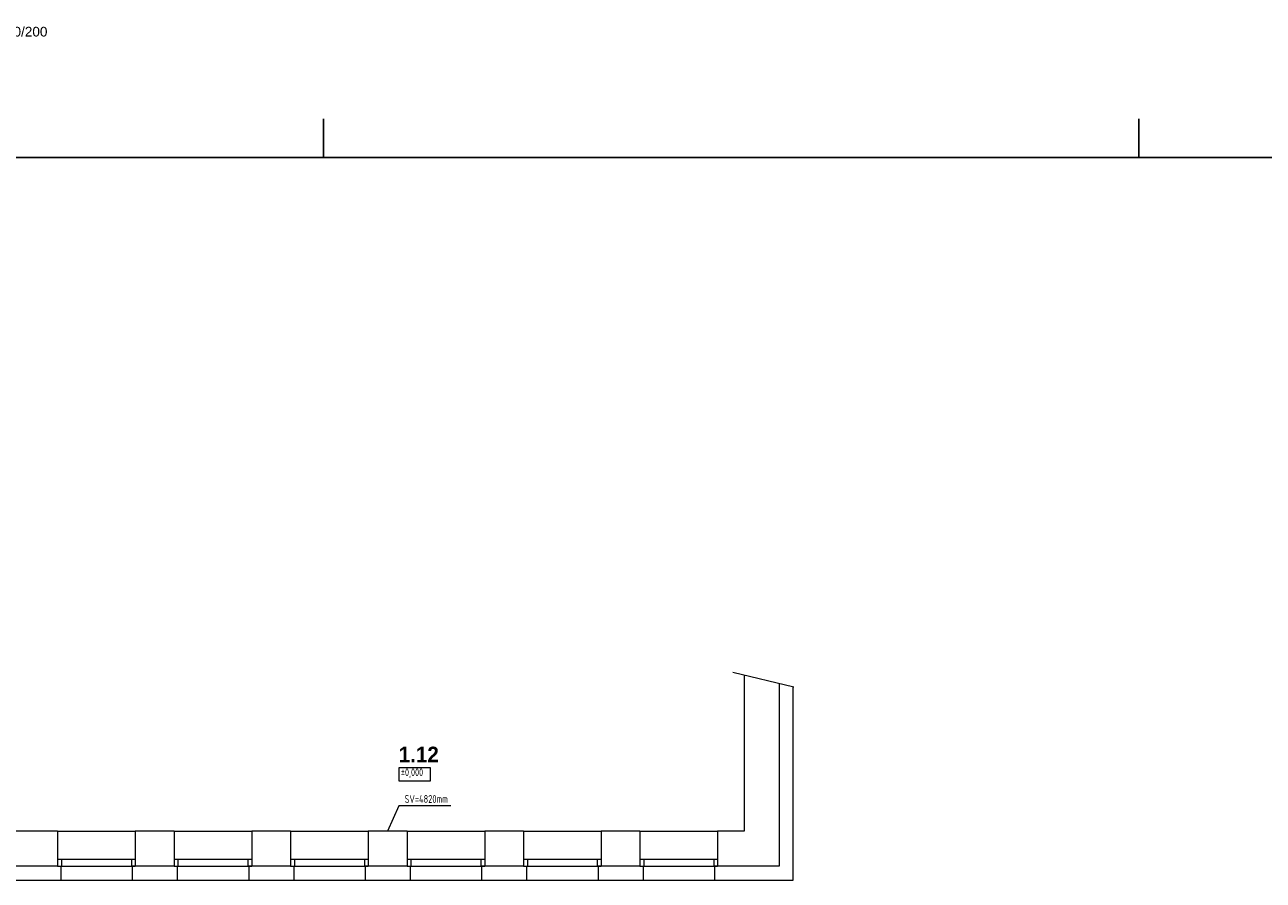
# Model space of a CAD drawing. Header units: millimetres. Extents: x 2424458 to 5109721, y -2781114 to -1335434.
# Tile 54 of 59: x 2573815 to 2589765, y -1372422 to -1361402. Entities that reach past the tile are written whole.
import ezdxf
from ezdxf.enums import TextEntityAlignment as Align

# ---------------------------------------------------------------- set-up
doc = ezdxf.new("R2010")
doc.units = ezdxf.units.MM
doc.header["$LTSCALE"] = 20
doc.header["$MEASUREMENT"] = 0
doc.layers.add('OKNA + IZOLANT', color=7, linetype='Continuous')
doc.layers.add('slepák', color=8, linetype='Continuous')
doc.layers.add('Rámečky', color=7, linetype='Continuous', lineweight=25)
doc.layers.add('TZB TEXT', color=3, linetype='Continuous', lineweight=18)
doc.styles.add('Arial Black', font='ariblk.ttf')
doc.styles.add('ARIEL', font='ARIAL.TTF')
doc.styles.add('ISOCP', font='ISOCP___.TTF')

# ---------------------------------------------------------------- blocks, each defined once
blk = doc.blocks.new('KOMPLEXNÍ OBJEKT_82')
at = {"layer": 'OKNA + IZOLANT', "color": 138, "linetype": 'Continuous', "lineweight": 13, "true_color": 0x005050, "transparency": 33554687}
for p, q in [((8.335, -69.047), (8.375, -69.047)), ((8.375, -69.047), (8.375, -69.227))]:
    blk.add_line(p, q, dxfattribs=at)
blk = doc.blocks.new('KOMPLEXNÍ OBJEKT_83')
at = {"layer": 'OKNA + IZOLANT', "color": 138, "linetype": 'Continuous', "lineweight": 13, "true_color": 0x005050, "transparency": 33554687}
for p, q in [((9.835, -69.047), (9.875, -69.047)), ((9.875, -69.047), (9.875, -69.227))]:
    blk.add_line(p, q, dxfattribs=at)
blk = doc.blocks.new('KOMPLEXNÍ OBJEKT_84')
at = {"layer": 'OKNA + IZOLANT', "color": 138, "linetype": 'Continuous', "lineweight": 13, "true_color": 0x005050, "transparency": 33554687}
for p, q in [((9.335, -69.047), (9.295, -69.047)), ((9.295, -69.047), (9.295, -69.227))]:
    blk.add_line(p, q, dxfattribs=at)
blk = doc.blocks.new('KOMPLEXNÍ OBJEKT_85')
at = {"layer": 'OKNA + IZOLANT', "color": 138, "linetype": 'Continuous', "lineweight": 13, "true_color": 0x005050, "transparency": 33554687}
for p, q in [((11.335, -69.047), (11.375, -69.047)), ((11.375, -69.047), (11.375, -69.227))]:
    blk.add_line(p, q, dxfattribs=at)
blk = doc.blocks.new('KOMPLEXNÍ OBJEKT_86')
at = {"layer": 'OKNA + IZOLANT', "color": 138, "linetype": 'Continuous', "lineweight": 13, "true_color": 0x005050, "transparency": 33554687}
for p, q in [((10.835, -69.047), (10.795, -69.047)), ((10.795, -69.047), (10.795, -69.227))]:
    blk.add_line(p, q, dxfattribs=at)
blk = doc.blocks.new('KOMPLEXNÍ OBJEKT_87')
at = {"layer": 'OKNA + IZOLANT', "color": 138, "linetype": 'Continuous', "lineweight": 13, "true_color": 0x005050, "transparency": 33554687}
for p, q in [((12.835, -69.047), (12.875, -69.047)), ((12.875, -69.047), (12.875, -69.227))]:
    blk.add_line(p, q, dxfattribs=at)
blk = doc.blocks.new('KOMPLEXNÍ OBJEKT_88')
at = {"layer": 'OKNA + IZOLANT', "color": 138, "linetype": 'Continuous', "lineweight": 13, "true_color": 0x005050, "transparency": 33554687}
for p, q in [((12.335, -69.047), (12.295, -69.047)), ((12.295, -69.047), (12.295, -69.227))]:
    blk.add_line(p, q, dxfattribs=at)
blk = doc.blocks.new('KOMPLEXNÍ OBJEKT_89')
at = {"layer": 'OKNA + IZOLANT', "color": 138, "linetype": 'Continuous', "lineweight": 13, "true_color": 0x005050, "transparency": 33554687}
for p, q in [((14.335, -69.047), (14.375, -69.047)), ((14.375, -69.047), (14.375, -69.227))]:
    blk.add_line(p, q, dxfattribs=at)
blk = doc.blocks.new('KOMPLEXNÍ OBJEKT_90')
at = {"layer": 'OKNA + IZOLANT', "color": 138, "linetype": 'Continuous', "lineweight": 13, "true_color": 0x005050, "transparency": 33554687}
for p, q in [((13.835, -69.047), (13.795, -69.047)), ((13.795, -69.047), (13.795, -69.227))]:
    blk.add_line(p, q, dxfattribs=at)
blk = doc.blocks.new('KOMPLEXNÍ OBJEKT_91')
at = {"layer": 'OKNA + IZOLANT', "color": 138, "linetype": 'Continuous', "lineweight": 13, "true_color": 0x005050, "transparency": 33554687}
for p, q in [((15.835, -69.047), (15.875, -69.047)), ((15.875, -69.047), (15.875, -69.227))]:
    blk.add_line(p, q, dxfattribs=at)
blk = doc.blocks.new('KOMPLEXNÍ OBJEKT_92')
at = {"layer": 'OKNA + IZOLANT', "color": 138, "linetype": 'Continuous', "lineweight": 13, "true_color": 0x005050, "transparency": 33554687}
for p, q in [((15.335, -69.047), (15.295, -69.047)), ((15.295, -69.047), (15.295, -69.227))]:
    blk.add_line(p, q, dxfattribs=at)
blk = doc.blocks.new('KOMPLEXNÍ OBJEKT_93')
at = {"layer": 'OKNA + IZOLANT', "color": 138, "linetype": 'Continuous', "lineweight": 13, "true_color": 0x005050, "transparency": 33554687}
for p, q in [((16.835, -69.047), (16.795, -69.047)), ((16.795, -69.047), (16.795, -69.227))]:
    blk.add_line(p, q, dxfattribs=at)
blk = doc.blocks.new('*U726', base_point=(52500, 0))
at = {"layer": 'Rámečky', "linetype": 'Continuous'}
for p, q in [((31500, 0), (31500, 250)), ((42000, 0), (42000, 250)), ((0, 0), (52500, 0))]:
    blk.add_line(p, q, dxfattribs=at)

msp = doc.modelspace()

# ---------------------------------------------------------------- linework, layer by layer
at = {"layer": 'Rámečky'}
for p, q in [((2577664.3, -1363112.5), (2577664.3, -1362612.5)), ((2588164.3, -1363112.5), (2588164.3, -1362612.5))]:
    msp.add_line(p, q, dxfattribs=at)
at = {"layer": 'slepák', "linetype": 'Continuous', "lineweight": 13, "transparency": 33554687}
for p, q in [((2582932.2, -1369742.6), (2583719.8, -1369930.7)), ((2583080.7, -1369778.1), (2583080.7, -1371792.1)), ((2583530.7, -1369885.5), (2583530.7, -1372242.1)), ((2583710.7, -1372422.1), (2583710.7, -1369930.7)), ((2578630.9, -1371462.1), (2578488.2, -1371792.1)), ((2579300.9, -1371462.1), (2578630.9, -1371462.1)), ((2574238.2, -1371792.1), (2572130.7, -1371792.1)), ((2574238.2, -1371792.1), (2574238.2, -1372242.1)), ((2574238.2, -1371792.1), (2575238.2, -1371792.1)), ((2575238.2, -1371792.1), (2575238.2, -1372242.1)), ((2575738.2, -1371792.1), (2575238.2, -1371792.1)), ((2575738.2, -1371792.1), (2575738.2, -1372242.1)), ((2575738.2, -1371792.1), (2576738.2, -1371792.1)), ((2576738.2, -1371792.1), (2576738.2, -1372242.1)), ((2577238.2, -1371792.1), (2576738.2, -1371792.1)), ((2577238.2, -1371792.1), (2577238.2, -1372242.1)), ((2577238.2, -1371792.1), (2578238.2, -1371792.1)), ((2578238.2, -1371792.1), (2578238.2, -1372242.1)), ((2578738.2, -1371792.1), (2578238.2, -1371792.1)), ((2578738.2, -1371792.1), (2578738.2, -1372242.1)), ((2578738.2, -1371792.1), (2579738.2, -1371792.1)), ((2579738.2, -1371792.1), (2579738.2, -1372242.1)), ((2580238.2, -1371792.1), (2579738.2, -1371792.1)), ((2580238.2, -1371792.1), (2580238.2, -1372242.1)), ((2580238.2, -1371792.1), (2581238.2, -1371792.1)), ((2581238.2, -1371792.1), (2581238.2, -1372242.1)), ((2581738.2, -1371792.1), (2581238.2, -1371792.1)), ((2581738.2, -1371792.1), (2581738.2, -1372242.1)), ((2581738.2, -1371792.1), (2582738.2, -1371792.1)), ((2582738.2, -1371792.1), (2582738.2, -1372242.1)), ((2583080.7, -1371792.1), (2582738.2, -1371792.1)), ((2574238.2, -1372152.1), (2575238.2, -1372152.1)), ((2574288.2, -1372152.1), (2574288.2, -1372242.1)), ((2575188.2, -1372152.1), (2575188.2, -1372242.1)), ((2575738.2, -1372152.1), (2576738.2, -1372152.1)), ((2575788.2, -1372152.1), (2575788.2, -1372242.1)), ((2576688.2, -1372152.1), (2576688.2, -1372242.1)), ((2577238.2, -1372152.1), (2578238.2, -1372152.1)), ((2577288.2, -1372152.1), (2577288.2, -1372242.1)), ((2578188.2, -1372152.1), (2578188.2, -1372242.1)), ((2578738.2, -1372152.1), (2579738.2, -1372152.1)), ((2578788.2, -1372152.1), (2578788.2, -1372242.1)), ((2579688.2, -1372152.1), (2579688.2, -1372242.1)), ((2580238.2, -1372152.1), (2581238.2, -1372152.1)), ((2580288.2, -1372152.1), (2580288.2, -1372242.1)), ((2581188.2, -1372152.1), (2581188.2, -1372242.1)), ((2581738.2, -1372152.1), (2582738.2, -1372152.1)), ((2581788.2, -1372152.1), (2581788.2, -1372242.1)), ((2582688.2, -1372152.1), (2582688.2, -1372242.1)), ((2574238.2, -1372242.1), (2570738.2, -1372242.1)), ((2574238.2, -1372242.1), (2575238.2, -1372242.1)), ((2575738.2, -1372242.1), (2575238.2, -1372242.1)), ((2575738.2, -1372242.1), (2576738.2, -1372242.1)), ((2577238.2, -1372242.1), (2576738.2, -1372242.1)), ((2577238.2, -1372242.1), (2578238.2, -1372242.1)), ((2578738.2, -1372242.1), (2578238.2, -1372242.1)), ((2578738.2, -1372242.1), (2579738.2, -1372242.1)), ((2580238.2, -1372242.1), (2579738.2, -1372242.1)), ((2580238.2, -1372242.1), (2581238.2, -1372242.1)), ((2581738.2, -1372242.1), (2581238.2, -1372242.1)), ((2581738.2, -1372242.1), (2582738.2, -1372242.1)), ((2583530.7, -1372242.1), (2582738.2, -1372242.1)), ((2570698.2, -1372422.1), (2574278.2, -1372422.1)), ((2574278.2, -1372422.1), (2575198.2, -1372422.1)), ((2575198.2, -1372422.1), (2575778.2, -1372422.1)), ((2575778.2, -1372422.1), (2576698.2, -1372422.1)), ((2576698.2, -1372422.1), (2577278.2, -1372422.1)), ((2577278.2, -1372422.1), (2578198.2, -1372422.1)), ((2578198.2, -1372422.1), (2578778.2, -1372422.1)), ((2578778.2, -1372422.1), (2579698.2, -1372422.1)), ((2579698.2, -1372422.1), (2580278.2, -1372422.1)), ((2580278.2, -1372422.1), (2581198.2, -1372422.1)), ((2581198.2, -1372422.1), (2581778.2, -1372422.1)), ((2581778.2, -1372422.1), (2582698.2, -1372422.1)), ((2582698.2, -1372422.1), (2583710.7, -1372422.1))]:
    msp.add_line(p, q, dxfattribs=at)
msp.add_lwpolyline([(2578630.9, -1371141.7), (2579038.5, -1371141.7), (2579038.5, -1370975), (2578630.9, -1370975), (2578630.9, -1371141.7)], dxfattribs=at)

# ---------------------------------------------------------------- block references
at = {"layer": 'Rámečky'}
msp.add_blockref('*U726', (2598664.3, -1363112.5), dxfattribs=at)
at = {"layer": 'slepák', "linetype": 'Continuous', "lineweight": 13, "transparency": 33554687, "xscale": 1000, "yscale": 1000, "zscale": 1000}
for name in ['KOMPLEXNÍ OBJEKT_82', 'KOMPLEXNÍ OBJEKT_84', 'KOMPLEXNÍ OBJEKT_83', 'KOMPLEXNÍ OBJEKT_86', 'KOMPLEXNÍ OBJEKT_85', 'KOMPLEXNÍ OBJEKT_88', 'KOMPLEXNÍ OBJEKT_87', 'KOMPLEXNÍ OBJEKT_90', 'KOMPLEXNÍ OBJEKT_89', 'KOMPLEXNÍ OBJEKT_92', 'KOMPLEXNÍ OBJEKT_91', 'KOMPLEXNÍ OBJEKT_93']:
    msp.add_blockref(name, (2565903.6, -1303195.4), dxfattribs=at)

# ---------------------------------------------------------------- texts
at = {"layer": 'slepák', "linetype": 'Continuous', "lineweight": 13, "transparency": 33554687}
for s, insert, char_height, width, attachment_point, style in [('\\W0.83;1.12', (2578630.9, -1370701.7), 200, 627.778, 1, 'Arial Black'), ('\\W0.82;\\fISOCP|i0|b1|c0|p0;±0,000', (2578659.8, -1371105), 100, 419.949, 7, 'ISOCP'), ('\\W0.77;SV=4820mm', (2578986.1, -1371375.4), 100, 667.893, 5, 'ISOCP')]:
    msp.add_mtext(s, dxfattribs=dict(at, insert=insert, char_height=char_height, width=width, attachment_point=attachment_point, style=style))
at = {"layer": 'TZB TEXT', "style": 'ARIEL'}
msp.add_text('5čl. - 500/200', height=125, dxfattribs=at).set_placement((2573048.9, -1361591.3), align=Align.BOTTOM_LEFT)

doc.saveas('drawing.dxf')
